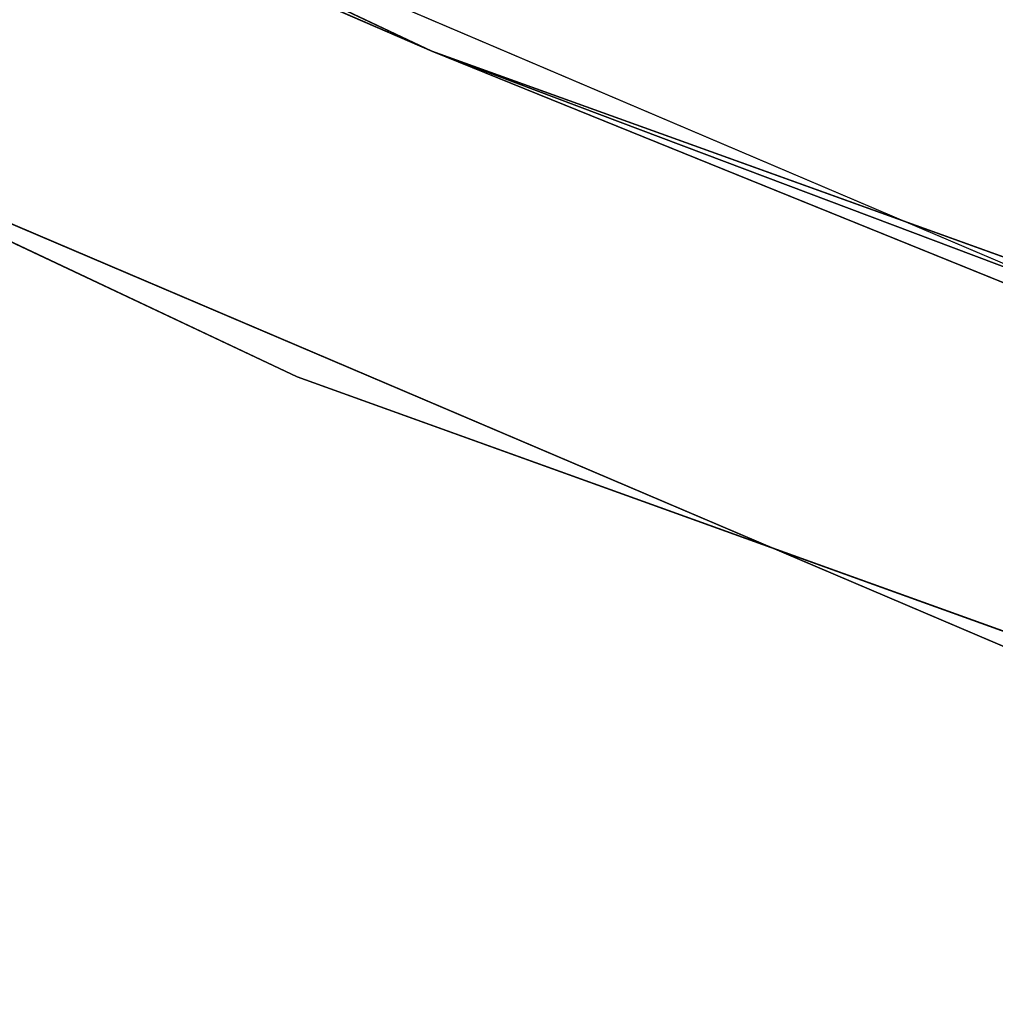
# Model space of a CAD drawing. Extents: x -950 to 950, y -950 to 950.
# Tile 81 of 256: x -355 to -346, y -856 to -848. Entities that reach past the tile are written whole.
import ezdxf

# ---------------------------------------------------------------- set-up
doc = ezdxf.new("R2010")
doc.units = 0
doc.layers.get('0').update_dxf_attribs({"color": 13, "linetype": 'CONTINUOUS'})

# ---------------------------------------------------------------- blocks, each defined once
blk = doc.blocks.new('OBJ_000001')
for p, q in [((-339.4692985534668, -856.1505516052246, 6.999972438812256), (-382.2475982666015, -837.9341247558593, 6.999972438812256)), ((-382.2475982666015, -837.9341247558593, 30.16272406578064), (-339.4692985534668, -856.1505516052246, 30.16272406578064))]:
    blk.add_line(p, q)
at = {"color": 8}
mesh = blk.add_polyface(dxfattribs=at)
corners = [(-382.2475982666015, -837.9341247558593, 30.16272406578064), (-339.4692985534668, -856.1505516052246, 6.999972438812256), (-382.2475982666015, -837.9341247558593, 6.999972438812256), (-339.4692985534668, -856.1505516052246, 30.16272406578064)]
mesh.append_faces([[corners[k] for k in face] for face in [(0, 1, 2), (1, 0, 3)]], dxfattribs={"vtx0": -1, "color": 8})
blk = doc.blocks.new('OBJ_000002')
for p, q in [((-351.1643938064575, -848.1775886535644, 15.79006241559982), (-432.175800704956, -809.9114166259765, 15.79006241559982)), ((-432.175800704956, -809.9114166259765), (-351.1643938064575, -848.1775886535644)), ((-351.1643938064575, -848.1775886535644, 2.999988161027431), (-432.175800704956, -809.9114166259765, 2.999988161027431)), ((-351.1643938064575, -848.1775886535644, 38.99984211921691), (-432.175800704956, -809.9114166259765, 38.99984211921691)), ((-433.5881175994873, -812.5582027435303), (-352.311973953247, -850.9493186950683)), ((-433.5881175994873, -812.5582027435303, 38.99984211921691), (-352.311973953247, -850.9493186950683, 38.99984211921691)), ((-352.311973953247, -850.9493186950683, 2.999988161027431), (-433.5881175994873, -812.5582027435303, 2.999988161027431)), ((-381.0024707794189, -835.2047370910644), (-351.1643938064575, -848.1775886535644, 15.79006241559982)), ((-381.0024707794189, -835.2047370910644), (-338.3635278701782, -853.3618652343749)), ((-338.3635278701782, -853.3618652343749), (-351.1643938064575, -848.1775886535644, 15.79006241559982)), ((-296.5663940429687, -868.7600532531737), (-351.1643938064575, -848.1775886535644, 15.79006241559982)), ((-270.2974548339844, -877.2838546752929, 15.79006241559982), (-351.1643938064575, -848.1775886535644, 15.79006241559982)), ((-351.1643938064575, -848.1775886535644), (-270.2974548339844, -877.2838546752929)), ((-351.1643938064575, -848.1775886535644, 2.999988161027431), (-351.1643938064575, -848.1775886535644)), ((-270.2974548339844, -877.2838546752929, 2.999988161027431), (-351.1643938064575, -848.1775886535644, 2.999988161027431)), ((-351.1643938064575, -848.1775886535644, 15.79006241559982), (-351.1643938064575, -848.1775886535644, 38.99984211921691)), ((-270.2974548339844, -877.2838546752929, 38.99984211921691), (-351.1643938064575, -848.1775886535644, 38.99984211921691)), ((-352.311973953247, -850.9493186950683), (-271.1808069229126, -880.1508308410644)), ((-352.311973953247, -850.9493186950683, 38.99984211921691), (-271.1808069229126, -880.1508308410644, 38.99984211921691)), ((-352.311973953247, -850.9493186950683, 38.99984211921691), (-352.311973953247, -850.9493186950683, 2.999988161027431)), ((-271.1808069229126, -880.1508308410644, 2.999988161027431), (-352.311973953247, -850.9493186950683, 2.999988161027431))]:
    blk.add_line(p, q)
at = {"color": 2}
mesh = blk.add_polyface(dxfattribs=at)
corners = [(-432.175800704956, -809.9114166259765, 15.79006241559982), (-381.0024707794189, -835.2047370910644), (-351.1643938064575, -848.1775886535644, 15.79006241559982)]
mesh.append_faces([[corners[k] for k in face] for face in [(0, 1, 2)]], dxfattribs={"color": 2})
mesh = blk.add_polyface(dxfattribs=at)
corners = [(-351.1643938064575, -848.1775886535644, 2.999988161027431), (-432.175800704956, -809.9114166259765), (-351.1643938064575, -848.1775886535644), (-432.175800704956, -809.9114166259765, 2.999988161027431)]
mesh.append_faces([[corners[k] for k in face] for face in [(0, 1, 2), (1, 0, 3)]], dxfattribs={"vtx0": -1, "color": 2})
mesh = blk.add_polyface(dxfattribs=at)
corners = [(-351.1643938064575, -848.1775886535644, 38.99984211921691), (-432.175800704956, -809.9114166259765, 15.79006241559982), (-351.1643938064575, -848.1775886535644, 15.79006241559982), (-432.175800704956, -809.9114166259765, 38.99984211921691)]
mesh.append_faces([[corners[k] for k in face] for face in [(0, 1, 2), (1, 0, 3)]], dxfattribs={"vtx0": -1, "color": 2})
mesh = blk.add_polyface(dxfattribs=at)
corners = [(-433.5881175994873, -812.5582027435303, 38.99984211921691), (-352.311973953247, -850.9493186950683, 2.999988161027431), (-433.5881175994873, -812.5582027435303, 2.999988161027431), (-352.311973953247, -850.9493186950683, 38.99984211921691)]
mesh.append_faces([[corners[k] for k in face] for face in [(0, 1, 2), (1, 0, 3)]], dxfattribs={"vtx0": -1, "color": 2})
mesh = blk.add_polyface(dxfattribs=at)
corners = [(-351.1643938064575, -848.1775886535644, 15.79006241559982), (-381.0024707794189, -835.2047370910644), (-338.3635278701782, -853.3618652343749)]
mesh.append_faces([[corners[k] for k in face] for face in [(0, 1, 2)]], dxfattribs={"color": 2})
mesh = blk.add_polyface(dxfattribs=at)
corners = [(-351.1643938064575, -848.1775886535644, 15.79006241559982), (-338.3635278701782, -853.3618652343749), (-296.5663940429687, -868.7600532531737)]
mesh.append_faces([[corners[k] for k in face] for face in [(0, 1, 2)]], dxfattribs={"color": 2})
mesh = blk.add_polyface(dxfattribs=at)
corners = [(-351.1643938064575, -848.1775886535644, 15.79006241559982), (-296.5663940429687, -868.7600532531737), (-270.2974548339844, -877.2838546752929, 15.79006241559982)]
mesh.append_faces([[corners[k] for k in face] for face in [(0, 1, 2)]], dxfattribs={"color": 2})
mesh = blk.add_polyface(dxfattribs=at)
corners = [(-270.2974548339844, -877.2838546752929, 2.999988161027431), (-351.1643938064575, -848.1775886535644), (-270.2974548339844, -877.2838546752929), (-351.1643938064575, -848.1775886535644, 2.999988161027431)]
mesh.append_faces([[corners[k] for k in face] for face in [(0, 1, 2), (1, 0, 3)]], dxfattribs={"vtx0": -1, "color": 2})
mesh = blk.add_polyface(dxfattribs=at)
corners = [(-270.2974548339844, -877.2838546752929, 38.99984211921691), (-351.1643938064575, -848.1775886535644, 15.79006241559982), (-270.2974548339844, -877.2838546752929, 15.79006241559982), (-351.1643938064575, -848.1775886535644, 38.99984211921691)]
mesh.append_faces([[corners[k] for k in face] for face in [(0, 1, 2), (1, 0, 3)]], dxfattribs={"vtx0": -1, "color": 2})
mesh = blk.add_polyface(dxfattribs=at)
corners = [(-352.311973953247, -850.9493186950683, 38.99984211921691), (-271.1808069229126, -880.1508308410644, 2.999988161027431), (-352.311973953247, -850.9493186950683, 2.999988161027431), (-271.1808069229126, -880.1508308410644, 38.99984211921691)]
mesh.append_faces([[corners[k] for k in face] for face in [(0, 1, 2), (1, 0, 3)]], dxfattribs={"vtx0": -1, "color": 2})
blk = doc.blocks.new('SKPC51C')
for name in ['OBJ_000001', 'OBJ_000002']:
    blk.add_blockref(name, (0, 0))

msp = doc.modelspace()

# ---------------------------------------------------------------- block references
msp.add_blockref('SKPC51C', (0, 0))

doc.saveas('drawing.dxf')
